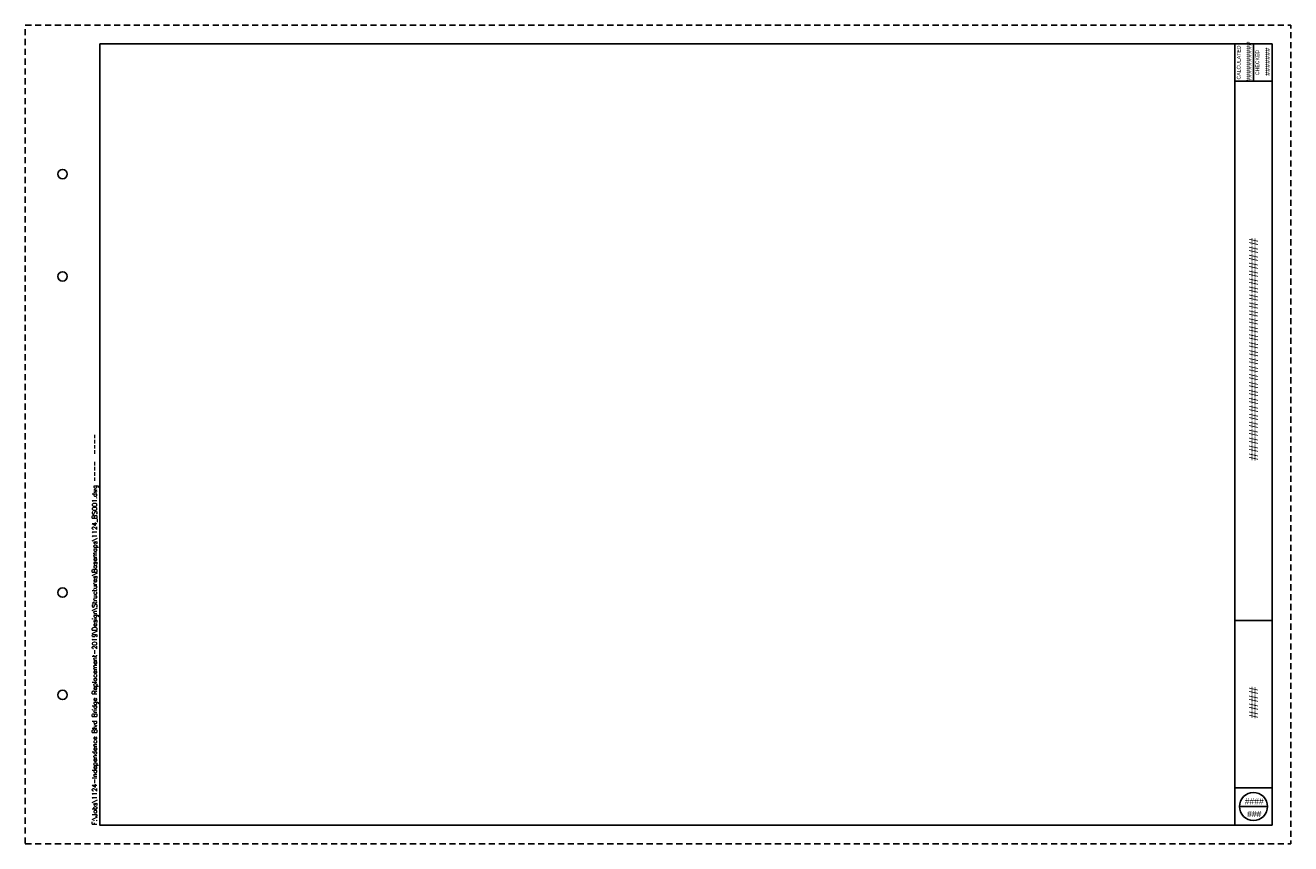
# Paper-space layout 'Layout1' of a CAD drawing. Header units: feet. Extents: x 0 to 34, y 0 to 22.
import ezdxf
from ezdxf.enums import TextEntityAlignment as Align

# ---------------------------------------------------------------- set-up
doc = ezdxf.new("R2010")
doc.units = ezdxf.units.FT
doc.header["$MEASUREMENT"] = 0
doc.linetypes.add('OhDOT_USTN3', pattern=[0.22, 0.165, -0.055])
doc.layers.add('0_Mview', color=7, linetype='Continuous', plot=False)
for name, color, linetype in [('SH_Border', 7, 'Continuous'), ('SH_Cut_Line', 7, 'OhDOT_USTN3'), ('SH_Data', 7, 'Continuous')]:
    doc.layers.add(name, color=color, linetype=linetype)
doc.styles.add('DwgStamp', font='romans.shx')
doc.styles.add('Font 70-Main Title', font='txt', dxfattribs={"width": 1.15, "height": 0.25})
doc.styles.add('Straight-Normal', font='font30.shx', dxfattribs={"height": 0.14})
doc.styles.add('Straight-Sub Title', font='font30.shx', dxfattribs={"height": 0.17})

# ---------------------------------------------------------------- blocks, each defined once
blk = doc.blocks.new('BLKWO')
at = {"layer": 'SH_Border', "color": 7, "linetype": 'Continuous'}
for p, q in [((32.5, 0.5), (32.5, 21.5)), ((33, 21.5), (33, 20.5)), ((32.5, 20.5), (33.5, 20.5)), ((32.5, 6), (33.5, 6)), ((32.5, 1.5), (33.5, 1.5))]:
    blk.add_line(p, q, dxfattribs=at)
at = {"layer": 'SH_Border', "color": 7, "linetype": 'Continuous', "flags": 128}
blk.add_lwpolyline([(2, 21.5), (33.5, 21.5), (33.5, 0.5), (2, 0.5), (2, 21.5)], close=True, dxfattribs=at)
at = {"layer": 'SH_Border', "color": 7, "linetype": 'Continuous'}
for centre in [(1, 18), (1, 15.25), (1, 6.75), (1, 4)]:
    blk.add_circle(centre, 0.125, dxfattribs=at)
at = {"layer": 'SH_Cut_Line', "color": 7, "linetype": 'OhDOT_USTN3', "flags": 128}
blk.add_lwpolyline([(0, 0), (34, 0), (34, 22), (0, 22), (0, 0)], close=True, dxfattribs=at)
at = {"layer": 'SH_Data', "color": 7, "linetype": 'Continuous'}
blk.add_line((32.625, 1), (33.375, 1), dxfattribs=at)
blk.add_circle((33, 1), 0.375, dxfattribs=at)
at = {"layer": 'SH_Border', "color": 7, "linetype": 'Continuous', "style": 'DwgStamp'}
blk.add_text('F:\\Jobs\\1124-Independence Blvd Bridge Replacement-2019\\Design\\Structures\\Basemaps\\1124_BS001.dwg ----  ----', height=0.125, rotation=90, dxfattribs=at).set_placement((1.925, 0.5))
at = {"layer": 'SH_Data', "color": 7, "linetype": 'Continuous', "style": 'Straight-Normal'}
for s, p in [('CALCULATED', (32.553, 21)), ('CHECKED', (33.053, 21))]:
    blk.add_text(s, height=0.1, rotation=90, dxfattribs=at).set_placement(p, align=Align.TOP_CENTER)
at = {"layer": 'SH_Data', "style": 'Straight-Normal'}
for tag, p in [('CALCULATED', (32.989, 21.02)), ('CHECKED', (33.489, 21.02))]:
    blk.add_attdef(tag, text='', height=0.14, rotation=90, dxfattribs=at).set_placement(p, align=Align.BOTTOM_CENTER)
at = {"layer": 'SH_Data', "style": 'Font 70-Main Title', "width": 1.15}
blk.add_attdef('TITLEAREA2M', text='', height=0.25, rotation=90, dxfattribs=at).set_placement((33, 13.292), align=Align.MIDDLE_CENTER)
at = {"layer": 'SH_Data', "style": 'Font 70-Main Title', "width": 1.15, "flags": 8}
blk.add_attdef('PROJECT_NAME', text='', height=0.25, rotation=90, dxfattribs=at).set_placement((33, 3.792), align=Align.MIDDLE_CENTER)
at = {"layer": 'SH_Data', "style": 'Straight-Sub Title'}
for tag, p in [('SHEETNO', (33.02, 1.003)), ('SHEETTOTAL', (33.02, 0.663))]:
    blk.add_attdef(tag, text='', height=0.17, dxfattribs=at).set_placement(p, align=Align.BOTTOM_CENTER)

psp = doc.layouts.get("Layout1")

# ---------------------------------------------------------------- block references
at = {"layer": '0_Mview'}
ref = psp.add_blockref('BLKWO', (0, 0), dxfattribs=at)
ref.add_attrib('CHECKED', '#######', dxfattribs={"layer": 'SH_Data', "height": 0.14, "rotation": 90, "style": 'Straight-Normal'}).set_placement((33.489, 21.02), align=Align.BOTTOM_CENTER)
ref.add_attrib('CALCULATED', '##########', dxfattribs={"layer": 'SH_Data', "height": 0.14, "rotation": 90, "style": 'Straight-Normal'}).set_placement((32.989, 21.02), align=Align.BOTTOM_CENTER)
ref.add_attrib('TITLEAREA2M', '############################', dxfattribs={"layer": 'SH_Data', "height": 0.25, "rotation": 90, "style": 'Font 70-Main Title', "width": 1.15}).set_placement((33, 13.292), align=Align.MIDDLE_CENTER)
ref.add_attrib('SHEETTOTAL', '###', dxfattribs={"layer": 'SH_Data', "height": 0.17, "style": 'Straight-Sub Title'}).set_placement((33.02, 0.663), align=Align.BOTTOM_CENTER)
ref.add_attrib('SHEETNO', '####', dxfattribs={"layer": 'SH_Data', "height": 0.17, "style": 'Straight-Sub Title'}).set_placement((33.02, 1.003), align=Align.BOTTOM_CENTER)
ref.add_attrib('PROJECT_NAME', '####', dxfattribs={"layer": 'SH_Data', "height": 0.25, "rotation": 90, "style": 'Font 70-Main Title', "width": 1.15}).set_placement((33, 3.792), align=Align.MIDDLE_CENTER)

doc.saveas('drawing.dxf')
